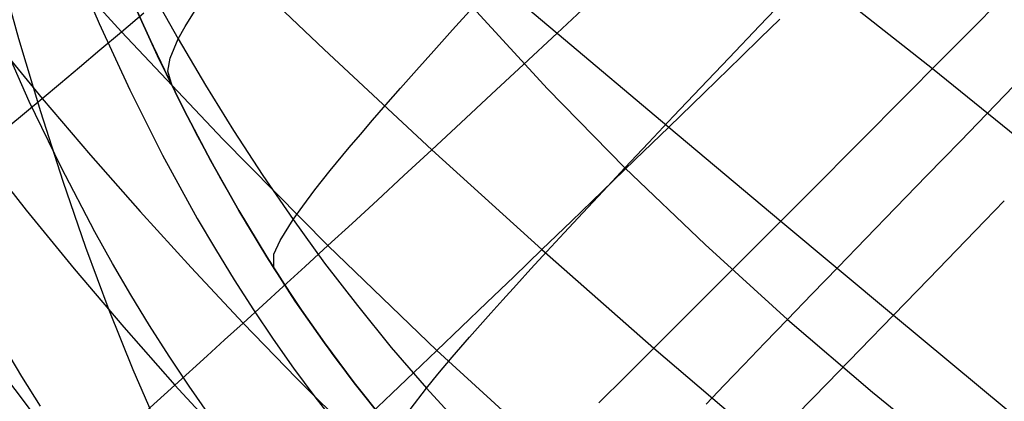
# Model space of a CAD drawing. Header units: millimetres. Extents: x -58 to 58, y -58 to 57.
# Tile 91 of 102: x 25.71 to 32.97, y 39.61 to 42.42. Entities that reach past the tile are written whole.
import ezdxf

# ---------------------------------------------------------------- set-up
doc = ezdxf.new("R2010")
doc.units = ezdxf.units.MM
doc.header["$MEASUREMENT"] = 0
doc.layers.add('Predefinito', color=5, linetype='Continuous')

msp = doc.modelspace()

# ---------------------------------------------------------------- linework, layer by layer
at = {"layer": 'Predefinito', "extrusion": (-3.705016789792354e-05, 5.915561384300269e-05, 0.9999999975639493)}
msp.add_lwpolyline([(33.51647403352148, 32.45005701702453), (33.20575127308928, 32.61515007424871), (32.90527373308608, 32.7825705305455), (32.61461596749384, 32.95230981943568), (32.33335253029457, 33.12435937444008), (32.06105797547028, 33.29871062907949), (31.79730685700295, 33.47535501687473), (31.54167372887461, 33.65428397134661), (31.29373314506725, 33.83548892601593), (31.05305965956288, 34.0189613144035), (30.81922782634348, 34.20469257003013), (30.59181219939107, 34.39267412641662), (30.37038733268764, 34.5828974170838), (30.1545277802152, 34.77535387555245), (29.94380809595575, 34.9700349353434), (29.53608654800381, 35.36603659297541), (29.28649263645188, 35.6212968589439), (29.04295207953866, 35.88136197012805), (28.80533442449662, 36.14751729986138), (28.57350921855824, 36.42104822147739), (28.34734600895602, 36.70324010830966), (28.12671434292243, 36.9953783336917), (27.91148376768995, 37.29874827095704), (27.70152383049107, 37.61463529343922), (27.49670407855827, 37.94432477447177), (27.29689405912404, 38.28910208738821), (27.10196331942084, 38.65025260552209), (26.91178140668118, 39.02906170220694), (26.72621786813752, 39.42681475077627), (26.54514225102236, 39.84479712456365), (26.36842410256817, 40.28429419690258), (26.19593297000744, 40.7465913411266), (26.02753840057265, 41.23297393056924), (25.86310994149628, 41.74472733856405), (25.70251714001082, 42.28313693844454), (25.54562954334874, 42.84948810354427), (25.24244815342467, 44.0711566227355), (24.95252214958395, 45.42001588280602), (24.67480790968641, 46.90634887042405), (24.40826181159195, 48.54043857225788), (23.90449955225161, 52.29302006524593)], dxfattribs=at)
at = {"layer": 'Predefinito'}
for points in [[(26.50699849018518, 42.63829452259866), (26.6650467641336, 42.28664157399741), (26.83086257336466, 41.93856705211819), (27.00497997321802, 41.59451524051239), (27.18789921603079, 41.25509813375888), (27.38011210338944, 40.92096965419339), (27.58211043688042, 40.59278372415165), (27.79434875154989, 40.27118546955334), (28.01713251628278, 39.95678483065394), (28.13256275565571, 39.80247147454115), (28.25072993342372, 39.65018295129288), (28.3716675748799, 39.49999440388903)], [(26.53207651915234, 42.58129149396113), (26.72467878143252, 42.15914772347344), (26.92049741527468, 41.75875367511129), (27.11971878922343, 41.37897235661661), (27.32252927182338, 41.01866677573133), (27.52911523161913, 40.67669994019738), (27.73966303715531, 40.35193485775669), (27.95435905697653, 40.04323453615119), (28.17338965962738, 39.74946198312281), (28.3969412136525, 39.46948020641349)], [(28.39694121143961, 39.46948020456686), (28.17338965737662, 39.74946198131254), (27.95435905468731, 40.04323453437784), (27.73966303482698, 40.3519348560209), (27.52911522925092, 40.67669993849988), (27.32252926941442, 41.01866677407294), (27.11971878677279, 41.37897235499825), (26.92049741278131, 41.75875367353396), (26.72467877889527, 42.15914772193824), (26.53207651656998, 42.58129149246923)], [(27.10875619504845, 39.50647008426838), (26.95666987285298, 39.72468094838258), (26.80914993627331, 39.94614967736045), (26.66607582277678, 40.17079025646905), (26.5273155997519, 40.39850855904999), (26.39273284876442, 40.62920725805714), (26.26218457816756, 40.86278433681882), (26.01261293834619, 41.33816087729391), (25.7778780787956, 41.82287762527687), (25.55808897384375, 42.31300179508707)], [(25.58949676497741, 40.02037995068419), (25.72207319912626, 39.79711551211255), (25.85838278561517, 39.57649714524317)]]:
    msp.add_lwpolyline(points, dxfattribs=at)
at = {"layer": 'Predefinito', "extrusion": (-0.4345702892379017, 0.9006379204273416, 0)}
msp.add_lwpolyline([(-41.38979889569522, 320), (-41.41199483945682, 319.9997536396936), (-41.43437913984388, 319.9990058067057), (-41.45693713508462, 319.9977436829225), (-41.47965333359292, 319.9959549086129), (-41.50251142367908, 319.9936276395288), (-41.5254942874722, 319.9907506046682), (-41.54858401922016, 319.9873131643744), (-41.57176194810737, 319.9833053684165), (-41.59500866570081, 319.9787180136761), (-41.61830405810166, 319.9735427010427), (-41.64162734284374, 319.9677718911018), (-41.66495711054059, 319.9613989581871), (-41.68827137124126, 319.9544182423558), (-41.71154760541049, 319.9468250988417), (-41.73476281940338, 319.9386159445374), (-41.75789360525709, 319.9297883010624), (-41.78091620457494, 319.920340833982), (-41.80380657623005, 319.9102733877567), (-41.82654046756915, 319.8995870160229), (-41.84909348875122, 319.8882840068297), (-41.87144118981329, 319.8763679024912), (-41.89355914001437, 319.8638435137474), (-41.91542300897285, 319.8507169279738), (-41.93700864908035, 319.8369955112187), (-41.95829217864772, 319.8226879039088), (-41.97925006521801, 319.807804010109), (-41.99985920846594, 319.7923549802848), (-42.02009702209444, 319.7763531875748), (-42.03994151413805, 319.7598121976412), (-42.0593713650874, 319.7427467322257), (-42.07836600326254, 319.7251726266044), (-42.09690567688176, 319.7071067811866), (-42.11497152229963, 319.6885671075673), (-42.13254562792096, 319.6695724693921), (-42.14961109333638, 319.6501426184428), (-42.16615208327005, 319.6302981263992), (-42.18215387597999, 319.6100603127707), (-42.19760290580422, 319.5894511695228), (-42.21248679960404, 319.5684932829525), (-42.22679440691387, 319.5472097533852), (-42.24051582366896, 319.5256241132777), (-42.25364240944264, 319.5037602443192), (-42.26616679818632, 319.4816422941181), (-42.27808290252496, 319.459294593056), (-42.28938591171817, 319.4367415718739), (-42.30007228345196, 319.4140076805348), (-42.31013972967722, 319.3911173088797), (-42.31958719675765, 319.3680947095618), (-42.32841484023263, 319.3449639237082), (-42.33662399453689, 319.3217487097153), (-42.34421713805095, 319.2984724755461), (-42.35119785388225, 319.2751582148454), (-42.35757078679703, 319.2518284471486), (-42.36334159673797, 319.2285051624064), (-42.36851690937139, 319.2052097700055), (-42.3731042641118, 319.1819630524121), (-42.37711206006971, 319.1587851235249), (-42.38054950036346, 319.1356953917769), (-42.38342653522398, 319.1127125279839), (-42.3857538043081, 319.0898544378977), (-42.38754257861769, 319.0671382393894), (-42.38880470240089, 319.0445802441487), (-42.38955253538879, 319.0221959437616), (-42.38979889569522, 319)], dxfattribs=at)
at = {"layer": 'Predefinito', "extrusion": (-0.441888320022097, 0.897070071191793, 0)}
msp.add_lwpolyline([(-41.60130649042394, 320), (-41.62350243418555, 319.9997536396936), (-41.6458867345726, 319.9990058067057), (-41.66844472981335, 319.9977436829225), (-41.69116092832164, 319.9959549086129), (-41.71401901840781, 319.9936276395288), (-41.73700188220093, 319.9907506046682), (-41.76009161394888, 319.9873131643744), (-41.78326954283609, 319.9833053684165), (-41.80651626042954, 319.9787180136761), (-41.82981165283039, 319.9735427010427), (-41.85313493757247, 319.9677718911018), (-41.87646470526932, 319.9613989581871), (-41.89977896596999, 319.9544182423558), (-41.92305520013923, 319.9468250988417), (-41.94627041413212, 319.9386159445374), (-41.96940119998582, 319.9297883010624), (-41.99242379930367, 319.920340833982), (-42.0153141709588, 319.9102733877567), (-42.03804806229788, 319.8995870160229), (-42.06060108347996, 319.8882840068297), (-42.08294878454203, 319.8763679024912), (-42.1050667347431, 319.8638435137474), (-42.1269306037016, 319.8507169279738), (-42.14851624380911, 319.8369955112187), (-42.16979977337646, 319.8226879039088), (-42.19075765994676, 319.807804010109), (-42.21136680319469, 319.7923549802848), (-42.23160461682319, 319.7763531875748), (-42.25144910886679, 319.7598121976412), (-42.27087895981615, 319.7427467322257), (-42.2898735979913, 319.7251726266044), (-42.30841327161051, 319.7071067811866), (-42.32647911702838, 319.6885671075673), (-42.34405322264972, 319.6695724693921), (-42.36111868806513, 319.6501426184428), (-42.37765967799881, 319.6302981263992), (-42.39366147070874, 319.6100603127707), (-42.40911050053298, 319.5894511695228), (-42.42399439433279, 319.5684932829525), (-42.43830200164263, 319.5472097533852), (-42.45202341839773, 319.5256241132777), (-42.46515000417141, 319.5037602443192), (-42.47767439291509, 319.4816422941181), (-42.48959049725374, 319.459294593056), (-42.50089350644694, 319.4367415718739), (-42.51157987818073, 319.4140076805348), (-42.52164732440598, 319.3911173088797), (-42.53109479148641, 319.3680947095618), (-42.5399224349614, 319.3449639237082), (-42.54813158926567, 319.3217487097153), (-42.55572473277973, 319.2984724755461), (-42.56270544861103, 319.2751582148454), (-42.5690783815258, 319.2518284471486), (-42.57484919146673, 319.2285051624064), (-42.58002450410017, 319.2052097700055), (-42.58461185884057, 319.1819630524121), (-42.58861965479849, 319.1587851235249), (-42.59205709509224, 319.1356953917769), (-42.59493412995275, 319.1127125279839), (-42.59726139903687, 319.0898544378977), (-42.59905017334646, 319.0671382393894), (-42.60031229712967, 319.0445802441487), (-42.60106013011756, 319.0221959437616), (-42.601306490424, 319)], dxfattribs=at)
at = {"layer": 'Predefinito', "extrusion": (-0.4493585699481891, 0.8933514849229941, 0)}
msp.add_lwpolyline([(-41.8140594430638, 320), (-41.83625538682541, 319.9997536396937), (-41.85863968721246, 319.9990058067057), (-41.88119768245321, 319.9977436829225), (-41.9039138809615, 319.9959549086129), (-41.92677197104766, 319.9936276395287), (-41.94975483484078, 319.9907506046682), (-41.97284456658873, 319.9873131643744), (-41.99602249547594, 319.9833053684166), (-42.01926921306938, 319.9787180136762), (-42.04256460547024, 319.9735427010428), (-42.06588789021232, 319.9677718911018), (-42.08921765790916, 319.961398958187), (-42.11253191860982, 319.9544182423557), (-42.13580815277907, 319.9468250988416), (-42.15902336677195, 319.9386159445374), (-42.18215415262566, 319.9297883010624), (-42.2051767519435, 319.920340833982), (-42.22806712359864, 319.9102733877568), (-42.25080101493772, 319.899587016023), (-42.27335403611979, 319.8882840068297), (-42.29570173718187, 319.8763679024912), (-42.31781968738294, 319.8638435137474), (-42.33968355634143, 319.8507169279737), (-42.36126919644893, 319.8369955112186), (-42.38255272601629, 319.8226879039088), (-42.40351061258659, 319.807804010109), (-42.42411975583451, 319.7923549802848), (-42.44435756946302, 319.7763531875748), (-42.46420206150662, 319.7598121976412), (-42.48363191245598, 319.7427467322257), (-42.50262655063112, 319.7251726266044), (-42.52116622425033, 319.7071067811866), (-42.53923206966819, 319.6885671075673), (-42.55680617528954, 319.6695724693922), (-42.57387164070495, 319.6501426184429), (-42.59041263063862, 319.6302981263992), (-42.60641442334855, 319.6100603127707), (-42.62186345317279, 319.5894511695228), (-42.6367473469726, 319.5684932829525), (-42.65105495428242, 319.5472097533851), (-42.66477637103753, 319.5256241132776), (-42.67790295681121, 319.5037602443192), (-42.69042734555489, 319.4816422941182), (-42.70234344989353, 319.459294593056), (-42.71364645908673, 319.4367415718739), (-42.72433283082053, 319.4140076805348), (-42.73440027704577, 319.3911173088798), (-42.74384774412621, 319.3680947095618), (-42.75267538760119, 319.3449639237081), (-42.76088454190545, 319.3217487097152), (-42.76847768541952, 319.298472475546), (-42.77545840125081, 319.2751582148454), (-42.78183133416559, 319.2518284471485), (-42.78760214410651, 319.2285051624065), (-42.79277745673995, 319.2052097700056), (-42.79736481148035, 319.1819630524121), (-42.80137260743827, 319.1587851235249), (-42.80481004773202, 319.1356953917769), (-42.80768708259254, 319.1127125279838), (-42.81001435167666, 319.0898544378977), (-42.81180312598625, 319.0671382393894), (-42.81306524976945, 319.0445802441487), (-42.81381308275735, 319.0221959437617), (-42.81405944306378, 319)], dxfattribs=at)
at = {"layer": 'Predefinito', "extrusion": (-0.4647350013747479, 0.8854498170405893, 0)}
msp.add_lwpolyline([(-42.24190377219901, 320), (-42.26409971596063, 319.9997536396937), (-42.28648401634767, 319.9990058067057), (-42.30904201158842, 319.9977436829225), (-42.33175821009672, 319.9959549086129), (-42.35461630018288, 319.9936276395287), (-42.37759916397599, 319.9907506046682), (-42.40068889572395, 319.9873131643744), (-42.42386682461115, 319.9833053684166), (-42.44711354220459, 319.9787180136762), (-42.47040893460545, 319.9735427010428), (-42.49373221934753, 319.9677718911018), (-42.51706198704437, 319.961398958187), (-42.54037624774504, 319.9544182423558), (-42.56365248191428, 319.9468250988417), (-42.58686769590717, 319.9386159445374), (-42.60999848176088, 319.9297883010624), (-42.63302108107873, 319.920340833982), (-42.65591145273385, 319.9102733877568), (-42.67864534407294, 319.899587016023), (-42.70119836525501, 319.8882840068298), (-42.72354606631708, 319.8763679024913), (-42.74566401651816, 319.8638435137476), (-42.76752788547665, 319.8507169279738), (-42.78911352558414, 319.8369955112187), (-42.8103970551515, 319.8226879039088), (-42.83135494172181, 319.8078040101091), (-42.85196408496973, 319.7923549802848), (-42.87220189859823, 319.7763531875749), (-42.89204639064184, 319.7598121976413), (-42.9114762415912, 319.7427467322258), (-42.93047087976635, 319.7251726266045), (-42.94901055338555, 319.7071067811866), (-42.96707639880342, 319.6885671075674), (-42.98465050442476, 319.6695724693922), (-43.00171596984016, 319.6501426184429), (-43.01825695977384, 319.6302981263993), (-43.03425875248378, 319.6100603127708), (-43.04970778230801, 319.5894511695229), (-43.06459167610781, 319.5684932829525), (-43.07889928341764, 319.5472097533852), (-43.09262070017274, 319.5256241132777), (-43.10574728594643, 319.5037602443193), (-43.11827167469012, 319.4816422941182), (-43.13018777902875, 319.4592945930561), (-43.14149078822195, 319.4367415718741), (-43.15217715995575, 319.414007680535), (-43.162244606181, 319.3911173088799), (-43.17169207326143, 319.3680947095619), (-43.18051971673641, 319.3449639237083), (-43.18872887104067, 319.3217487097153), (-43.19632201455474, 319.2984724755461), (-43.20330273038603, 319.2751582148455), (-43.2096756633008, 319.2518284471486), (-43.21544647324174, 319.2285051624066), (-43.22062178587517, 319.2052097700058), (-43.22520914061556, 319.1819630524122), (-43.22921693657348, 319.158785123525), (-43.23265437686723, 319.135695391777), (-43.23553141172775, 319.1127125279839), (-43.23785868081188, 319.0898544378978), (-43.23964745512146, 319.0671382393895), (-43.24090957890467, 319.0445802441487), (-43.24165741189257, 319.0221959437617), (-43.241903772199, 319.0000000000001)], dxfattribs=at)
at = {"layer": 'Predefinito', "extrusion": (-0.4971520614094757, 0.8676634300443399, 0)}
msp.add_lwpolyline([(-43.09888545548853, 320), (-43.12108139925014, 319.9997536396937), (-43.14346569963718, 319.9990058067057), (-43.16602369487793, 319.9977436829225), (-43.18873989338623, 319.9959549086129), (-43.21159798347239, 319.9936276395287), (-43.2345808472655, 319.9907506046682), (-43.25767057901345, 319.9873131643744), (-43.28084850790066, 319.9833053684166), (-43.3040952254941, 319.9787180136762), (-43.32739061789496, 319.9735427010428), (-43.35071390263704, 319.9677718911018), (-43.37404367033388, 319.961398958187), (-43.39735793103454, 319.9544182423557), (-43.42063416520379, 319.9468250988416), (-43.44384937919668, 319.9386159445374), (-43.46698016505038, 319.9297883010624), (-43.49000276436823, 319.920340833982), (-43.51289313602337, 319.9102733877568), (-43.53562702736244, 319.899587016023), (-43.55818004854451, 319.8882840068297), (-43.5805277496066, 319.8763679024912), (-43.60264569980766, 319.8638435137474), (-43.62450956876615, 319.8507169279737), (-43.64609520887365, 319.8369955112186), (-43.667378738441, 319.8226879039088), (-43.68833662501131, 319.807804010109), (-43.70894576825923, 319.7923549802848), (-43.72918358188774, 319.7763531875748), (-43.74902807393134, 319.7598121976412), (-43.7684579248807, 319.7427467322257), (-43.78745256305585, 319.7251726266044), (-43.80599223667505, 319.7071067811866), (-43.82405808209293, 319.6885671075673), (-43.84163218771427, 319.6695724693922), (-43.85869765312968, 319.6501426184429), (-43.87523864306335, 319.6302981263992), (-43.89124043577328, 319.6100603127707), (-43.90668946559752, 319.5894511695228), (-43.92157335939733, 319.5684932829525), (-43.93588096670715, 319.5472097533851), (-43.94960238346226, 319.5256241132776), (-43.96272896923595, 319.5037602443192), (-43.97525335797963, 319.4816422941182), (-43.98716946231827, 319.459294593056), (-43.99847247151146, 319.4367415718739), (-44.00915884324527, 319.4140076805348), (-44.01922628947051, 319.3911173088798), (-44.02867375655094, 319.3680947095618), (-44.03750140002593, 319.3449639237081), (-44.04571055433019, 319.3217487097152), (-44.05330369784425, 319.298472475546), (-44.06028441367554, 319.2751582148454), (-44.06665734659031, 319.2518284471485), (-44.07242815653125, 319.2285051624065), (-44.07760346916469, 319.2052097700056), (-44.08219082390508, 319.1819630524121), (-44.086198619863, 319.1587851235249), (-44.08963606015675, 319.1356953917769), (-44.09251309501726, 319.1127125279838), (-44.0948403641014, 319.0898544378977), (-44.09662913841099, 319.0671382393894), (-44.09789126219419, 319.0445802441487), (-44.09863909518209, 319.0221959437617), (-44.09888545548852, 319)], dxfattribs=at)
at = {"layer": 'Predefinito', "extrusion": (-0.5315380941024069, 0.8470343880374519, 0)}
msp.add_lwpolyline([(-43.93931440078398, 320), (-43.96151034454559, 319.9997536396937), (-43.98389464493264, 319.9990058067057), (-44.00645264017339, 319.9977436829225), (-44.02916883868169, 319.9959549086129), (-44.05202692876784, 319.9936276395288), (-44.07500979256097, 319.9907506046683), (-44.09809952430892, 319.9873131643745), (-44.12127745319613, 319.9833053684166), (-44.14452417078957, 319.9787180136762), (-44.16781956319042, 319.9735427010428), (-44.1911428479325, 319.9677718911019), (-44.21447261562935, 319.9613989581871), (-44.23778687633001, 319.9544182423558), (-44.26106311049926, 319.9468250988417), (-44.28427832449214, 319.9386159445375), (-44.30740911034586, 319.9297883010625), (-44.3304317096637, 319.9203408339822), (-44.35332208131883, 319.9102733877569), (-44.37605597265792, 319.8995870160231), (-44.39860899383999, 319.8882840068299), (-44.42095669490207, 319.8763679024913), (-44.44307464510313, 319.8638435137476), (-44.46493851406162, 319.8507169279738), (-44.48652415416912, 319.8369955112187), (-44.50780768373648, 319.8226879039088), (-44.52876557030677, 319.8078040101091), (-44.54937471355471, 319.7923549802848), (-44.56961252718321, 319.7763531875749), (-44.58945701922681, 319.7598121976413), (-44.60888687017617, 319.7427467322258), (-44.62788150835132, 319.7251726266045), (-44.64642118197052, 319.7071067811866), (-44.6644870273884, 319.6885671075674), (-44.68206113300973, 319.6695724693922), (-44.69912659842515, 319.6501426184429), (-44.71566758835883, 319.6302981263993), (-44.73166938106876, 319.6100603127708), (-44.74711841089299, 319.5894511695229), (-44.76200230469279, 319.5684932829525), (-44.77630991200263, 319.5472097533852), (-44.79003132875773, 319.5256241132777), (-44.80315791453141, 319.5037602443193), (-44.8156823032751, 319.4816422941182), (-44.82759840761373, 319.4592945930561), (-44.83890141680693, 319.4367415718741), (-44.84958778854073, 319.414007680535), (-44.85965523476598, 319.3911173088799), (-44.8691027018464, 319.3680947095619), (-44.87793034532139, 319.3449639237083), (-44.88613949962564, 319.3217487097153), (-44.89373264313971, 319.2984724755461), (-44.90071335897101, 319.2751582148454), (-44.90708629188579, 319.2518284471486), (-44.91285710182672, 319.2285051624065), (-44.91803241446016, 319.2052097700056), (-44.92261976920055, 319.1819630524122), (-44.92662756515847, 319.158785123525), (-44.93006500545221, 319.135695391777), (-44.93294204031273, 319.1127125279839), (-44.93526930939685, 319.0898544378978), (-44.93705808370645, 319.0671382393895), (-44.93832020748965, 319.0445802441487), (-44.93906804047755, 319.0221959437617), (-44.93931440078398, 319)], dxfattribs=at)
at = {"layer": 'Predefinito', "extrusion": (-0.5674231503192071, 0.8234263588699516, 0)}
msp.add_lwpolyline([(-44.7373576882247, 320), (-44.75955363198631, 319.9997536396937), (-44.78193793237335, 319.9990058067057), (-44.80449592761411, 319.9977436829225), (-44.8272121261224, 319.9959549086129), (-44.85007021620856, 319.9936276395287), (-44.87305308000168, 319.9907506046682), (-44.89614281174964, 319.9873131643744), (-44.91932074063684, 319.9833053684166), (-44.94256745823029, 319.9787180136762), (-44.96586285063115, 319.9735427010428), (-44.98918613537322, 319.9677718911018), (-45.01251590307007, 319.961398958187), (-45.03583016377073, 319.9544182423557), (-45.05910639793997, 319.9468250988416), (-45.08232161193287, 319.9386159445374), (-45.10545239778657, 319.9297883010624), (-45.12847499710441, 319.920340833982), (-45.15136536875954, 319.9102733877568), (-45.17409926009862, 319.899587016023), (-45.19665228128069, 319.8882840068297), (-45.21899998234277, 319.8763679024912), (-45.24111793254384, 319.8638435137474), (-45.26298180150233, 319.8507169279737), (-45.28456744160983, 319.8369955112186), (-45.30585097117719, 319.8226879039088), (-45.32680885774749, 319.807804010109), (-45.34741800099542, 319.7923549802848), (-45.36765581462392, 319.7763531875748), (-45.38750030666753, 319.7598121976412), (-45.40693015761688, 319.7427467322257), (-45.42592479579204, 319.7251726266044), (-45.44446446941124, 319.7071067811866), (-45.46253031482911, 319.6885671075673), (-45.48010442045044, 319.6695724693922), (-45.49716988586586, 319.6501426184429), (-45.51371087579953, 319.6302981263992), (-45.52971266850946, 319.6100603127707), (-45.54516169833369, 319.5894511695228), (-45.56004559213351, 319.5684932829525), (-45.57435319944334, 319.5472097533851), (-45.58807461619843, 319.5256241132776), (-45.60120120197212, 319.5037602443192), (-45.6137255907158, 319.4816422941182), (-45.62564169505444, 319.459294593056), (-45.63694470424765, 319.4367415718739), (-45.64763107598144, 319.4140076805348), (-45.65769852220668, 319.3911173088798), (-45.66714598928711, 319.3680947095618), (-45.67597363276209, 319.3449639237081), (-45.68418278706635, 319.3217487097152), (-45.69177593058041, 319.298472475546), (-45.6987566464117, 319.2751582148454), (-45.70512957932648, 319.2518284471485), (-45.71090038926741, 319.2285051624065), (-45.71607570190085, 319.2052097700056), (-45.72066305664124, 319.1819630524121), (-45.72467085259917, 319.1587851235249), (-45.72810829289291, 319.1356953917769), (-45.73098532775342, 319.1127125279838), (-45.73331259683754, 319.0898544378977), (-45.73510137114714, 319.0671382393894), (-45.73636349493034, 319.0445802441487), (-45.73711132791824, 319.0221959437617), (-45.73735768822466, 319)], dxfattribs=at)
at = {"layer": 'Predefinito', "extrusion": (-0.6041303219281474, 0.796885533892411, 0)}
msp.add_lwpolyline([(-45.46441510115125, 320), (-45.48661104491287, 319.9997536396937), (-45.50899534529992, 319.9990058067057), (-45.53155334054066, 319.9977436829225), (-45.55426953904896, 319.9959549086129), (-45.57712762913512, 319.9936276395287), (-45.60011049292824, 319.9907506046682), (-45.62320022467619, 319.9873131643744), (-45.6463781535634, 319.9833053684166), (-45.66962487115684, 319.9787180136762), (-45.6929202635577, 319.9735427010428), (-45.71624354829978, 319.9677718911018), (-45.73957331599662, 319.961398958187), (-45.76288757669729, 319.9544182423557), (-45.78616381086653, 319.9468250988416), (-45.80937902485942, 319.9386159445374), (-45.83250981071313, 319.9297883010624), (-45.85553241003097, 319.920340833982), (-45.8784227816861, 319.9102733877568), (-45.90115667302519, 319.899587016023), (-45.92370969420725, 319.8882840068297), (-45.94605739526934, 319.8763679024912), (-45.96817534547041, 319.8638435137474), (-45.9900392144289, 319.8507169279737), (-46.01162485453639, 319.8369955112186), (-46.03290838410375, 319.8226879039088), (-46.05386627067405, 319.807804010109), (-46.07447541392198, 319.7923549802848), (-46.09471322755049, 319.7763531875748), (-46.1145577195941, 319.7598121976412), (-46.13398757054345, 319.7427467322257), (-46.1529822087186, 319.7251726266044), (-46.17152188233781, 319.7071067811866), (-46.18958772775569, 319.6885671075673), (-46.20716183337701, 319.6695724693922), (-46.22422729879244, 319.6501426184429), (-46.24076828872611, 319.6302981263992), (-46.25677008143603, 319.6100603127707), (-46.27221911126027, 319.5894511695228), (-46.28710300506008, 319.5684932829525), (-46.30141061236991, 319.5472097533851), (-46.31513202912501, 319.5256241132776), (-46.32825861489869, 319.5037602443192), (-46.34078300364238, 319.4816422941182), (-46.35269910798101, 319.459294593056), (-46.36400211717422, 319.4367415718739), (-46.37468848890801, 319.4140076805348), (-46.38475593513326, 319.3911173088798), (-46.39420340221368, 319.3680947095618), (-46.40303104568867, 319.3449639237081), (-46.41124019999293, 319.3217487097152), (-46.41883334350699, 319.298472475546), (-46.42581405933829, 319.2751582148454), (-46.43218699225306, 319.2518284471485), (-46.43795780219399, 319.2285051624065), (-46.44313311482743, 319.2052097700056), (-46.44772046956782, 319.1819630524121), (-46.45172826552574, 319.1587851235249), (-46.45516570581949, 319.1356953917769), (-46.45804274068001, 319.1127125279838), (-46.46037000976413, 319.0898544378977), (-46.46215878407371, 319.0671382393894), (-46.46342090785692, 319.0445802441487), (-46.46416874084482, 319.0221959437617), (-46.46441510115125, 319)], dxfattribs=at)
at = {"layer": 'Predefinito'}
for points in [[(25.73638903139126, 43.12859153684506, 35.7581620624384), (26.4575156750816, 42.3350528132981, 35.6230410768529), (27.20484777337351, 41.54510883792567, 35.50976307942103), (27.9804055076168, 40.7613214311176, 35.4188758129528), (28.7836107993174, 39.9884702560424, 35.3509373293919), (29.6084241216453, 39.2343647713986, 35.3062547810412), (30.4489348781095, 38.501614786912, 35.2837011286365), (31.301992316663, 37.7891947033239, 35.2822098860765), (32.1601437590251, 37.1018373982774, 35.301124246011), (33.0292267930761, 36.4359056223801, 35.3405564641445), (33.91302754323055, 35.7891923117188, 35.40078757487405), (34.806698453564, 35.1638586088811, 35.4815332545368), (35.70568310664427, 34.56117314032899, 35.58218276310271), (36.6095626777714, 33.9792798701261, 35.7023830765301), (37.51880471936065, 33.41624948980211, 35.84289275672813)], [(28.85413377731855, 43.01363488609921, 31.5488794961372), (29.6693211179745, 42.3252255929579, 31.4597826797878), (30.4922817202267, 41.6328836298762, 31.3932204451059), (31.3189808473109, 40.9409427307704, 31.3487562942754), (32.1491799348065, 40.2485602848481, 31.3251936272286), (32.9791908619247, 39.5574993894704, 31.3216735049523), (33.7955966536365, 38.8788600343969, 31.3378161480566), (34.604529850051, 38.2083669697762, 31.3738408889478), (35.41616507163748, 37.53821818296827, 31.43026630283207), (36.2271555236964, 36.8706055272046, 31.5074597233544), (37.03306439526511, 36.20836511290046, 31.60553076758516)], [(27.1759880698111, 42.9453950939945, 33.6000228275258), (27.95138199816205, 42.20546187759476, 33.4848464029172), (28.7456384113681, 41.4662033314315, 33.3928286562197), (29.5579001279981, 40.7311171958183, 33.3240269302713), (30.3831957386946, 40.0061102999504, 33.27840266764), (31.2185215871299, 39.2920083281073, 33.2548018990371), (32.0605122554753, 38.5892006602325, 33.2522734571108), (32.8989231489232, 37.9054907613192, 33.2703207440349), (33.7395864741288, 37.2370597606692, 33.3091049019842), (34.58949860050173, 36.57893173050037, 33.3690047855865), (35.4447399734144, 35.9332219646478, 33.4500345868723), (36.30085109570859, 35.30202336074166, 33.55189154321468), (37.1581296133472, 34.6837922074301, 33.6745800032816)], [(26.08108822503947, 42.89197430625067, 319.7071067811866), (26.29376598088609, 42.39611509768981, 319.7071067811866), (26.52036585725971, 41.90727938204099, 319.7071067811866), (26.76164533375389, 41.42773092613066, 319.7071067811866), (26.88764357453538, 41.19281522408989, 319.7071067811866), (27.01738847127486, 40.96129507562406, 319.7071067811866), (27.15102238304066, 40.73326009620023, 319.7071067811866), (27.28868970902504, 40.50878541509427, 319.7071067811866), (27.43053550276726, 40.28793754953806, 319.7071067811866), (27.57670502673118, 40.07076314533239, 319.7071067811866), (27.72734303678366, 39.85729761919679, 319.7071067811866), (27.88259135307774, 39.6475517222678, 319.7071067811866), (28.04258925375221, 39.44152283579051, 319.7071067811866)], [(25.18684648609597, 42.6847144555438, 37.81572726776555), (25.8746001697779, 41.8449994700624, 37.6867149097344), (26.23093297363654, 41.42765565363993, 37.62973468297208), (26.59639929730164, 41.01214051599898, 37.57792373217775), (26.97108484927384, 40.59921544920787, 37.5314059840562), (27.3550753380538, 40.1896418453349, 37.4903053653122), (27.74825804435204, 39.78422633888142, 37.45474535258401), (28.15045781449, 39.3836460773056, 37.4248435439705), (28.56013655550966, 38.98981563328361, 37.40069102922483), (28.9753525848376, 38.604139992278, 37.3821576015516), (29.39562471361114, 38.22627857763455, 37.36902952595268), (29.8208395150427, 37.8555991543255, 37.3611435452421), (30.6838691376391, 37.1355578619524, 37.3606158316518), (31.559432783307, 36.4458614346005, 37.3797292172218), (32.4536559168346, 35.7828109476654, 37.418547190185), (33.36711272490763, 35.14692103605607, 37.47729593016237), (34.2937405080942, 34.5404883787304, 37.5554409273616), (35.22885352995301, 33.96389409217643, 37.65213889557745), (36.1713349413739, 33.4148691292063, 37.7667737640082), (37.12106240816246, 32.89103894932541, 37.899742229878)], [(31.6079254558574, 42.7195834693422, 29.6159827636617), (32.4376373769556, 42.0645550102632, 29.5762020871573), (33.263390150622, 41.3968472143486, 29.5546274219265), (34.0810789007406, 40.7195536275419, 29.5504395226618), (34.8737342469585, 40.0473339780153, 29.5633136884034), (35.6481112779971, 39.3751503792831, 29.5935395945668), (36.41746480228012, 38.69232806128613, 29.64179897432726), (37.178576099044, 38.0012971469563, 29.7088656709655)], [(26.68458736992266, 42.62584836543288, 49.22169479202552), (26.8774565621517, 42.28258216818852, 49.20651733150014), (27.07740363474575, 41.94313269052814, 49.19232099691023), (27.28483184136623, 41.60791647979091, 49.17910456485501), (27.50016104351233, 41.27736845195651, 49.16685885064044), (27.72381110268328, 40.95192352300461, 49.15557466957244), (27.9561520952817, 40.63202936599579, 49.1452451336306), (28.19735495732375, 40.3181846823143, 49.13587254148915), (28.44754083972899, 40.01090093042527, 49.12746148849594), (28.706830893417, 39.71068956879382, 49.12001656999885), (28.97519808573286, 39.41797671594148, 49.11354159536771), (29.25202264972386, 39.13284713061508, 49.10803723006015), (29.53653663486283, 38.85530023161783, 49.10350335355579), (29.82797209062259, 38.58533543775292, 49.09993984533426), (30.12571669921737, 38.32285530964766, 49.09734662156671), (30.42978067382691, 38.06737497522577, 49.09572374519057), (30.74032986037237, 37.81831270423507, 49.09507131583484), (31.05753010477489, 37.57508676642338, 49.0953894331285), (31.40059880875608, 37.32358764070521, 49.09678342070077), (31.75068656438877, 37.07882325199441, 49.0992632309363), (32.10717381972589, 36.84164035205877, 49.10282703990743), (32.46944102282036, 36.61288569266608, 49.10747302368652), (32.83693684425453, 36.39321304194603, 49.11320010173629), (33.20938284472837, 36.1825042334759, 49.1200101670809)], [(26.64202459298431, 39.54220438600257, 40.61798827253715), (26.8524664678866, 39.7328529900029, 39.5742522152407), (27.08952716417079, 39.94803656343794, 38.53129646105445), (27.21862461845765, 40.06541922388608, 38.01048090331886), (27.3550753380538, 40.1896418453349, 37.4903053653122), (27.4991902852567, 40.32103466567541, 36.97064228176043), (27.65128822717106, 40.45994188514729, 36.45172392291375), (27.81161226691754, 40.60661898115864, 35.93423889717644), (27.9804055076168, 40.7613214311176, 35.4188758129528), (28.1579187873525, 40.92431381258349, 34.90632490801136), (28.34443478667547, 41.09590765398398, 34.39730871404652), (28.54024437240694, 41.27642885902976, 33.89256428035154), (28.7456384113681, 41.4662033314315, 33.3928286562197), (28.96091777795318, 41.66557085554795, 32.89884620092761), (29.18640705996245, 41.87492551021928, 32.41144048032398), (29.42243269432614, 42.09467464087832, 31.93146735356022), (29.6693211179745, 42.3252255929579, 31.4597826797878), (29.9274080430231, 42.56700375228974, 30.99726428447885)], [(29.97696037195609, 39.60129598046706, 34.28330553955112), (30.17521445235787, 39.79879944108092, 33.77821032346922), (30.3831957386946, 40.0061102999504, 33.27840266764), (30.6012177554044, 40.22357902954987, 32.7846669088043), (30.82962417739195, 40.45160284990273, 32.29787533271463), (31.06876265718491, 40.69058850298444, 31.81893583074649), (31.3189808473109, 40.9409427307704, 31.3487562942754), (31.58063769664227, 41.20308862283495, 30.88826943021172), (31.85407989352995, 41.47745870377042, 30.43857539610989), (31.99532339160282, 41.61935934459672, 30.21813789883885), (32.13963669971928, 41.76447386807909, 30.00083325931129), (32.28706097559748, 41.91285488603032, 29.78680636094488), (32.4376373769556, 42.0645550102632, 29.5762020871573), (32.59140297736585, 42.21962430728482, 29.36918039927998), (32.74838561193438, 42.37810528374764, 29.1659223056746), (32.90861258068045, 42.54003921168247, 28.96660426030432)], [(24.230975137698, 40.4294397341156, 60.0014339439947), (24.2723436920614, 40.52972526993, 52.0430744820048), (24.3380721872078, 40.5807201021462, 50.0273753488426), (24.4369371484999, 40.6583170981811, 48.0018573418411), (24.5789880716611, 40.77276883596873, 45.95948080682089), (24.67068600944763, 40.84750810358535, 44.93248183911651), (24.7786244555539, 40.9359327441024, 43.902227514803), (24.90468209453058, 41.03957744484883, 42.86918951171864), (25.05080111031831, 41.16009845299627, 41.8340055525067), (25.21892089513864, 41.29918543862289, 40.79738853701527), (25.4109808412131, 41.4585280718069, 39.7600513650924), (25.62891371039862, 41.63986123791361, 38.72281087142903), (25.8746001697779, 41.8449994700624, 37.6867149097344), (26.00848414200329, 41.95712639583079, 37.16923010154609), (26.1501085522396, 42.07602047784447, 36.65236787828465), (26.29970764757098, 42.20191739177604, 36.13676071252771), (26.4575156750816, 42.3350528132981, 35.6230410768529), (26.62377422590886, 42.47567090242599, 35.11184260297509)], [(26.83086257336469, 41.9385670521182, 60), (26.80096222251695, 42.04520050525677, 54.59724989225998), (26.81793747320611, 42.14099685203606, 51.89884123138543), (26.8774565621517, 42.28258216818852, 49.20651733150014), (26.92843500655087, 42.37498241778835, 47.86374204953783), (26.99772142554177, 42.48579740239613, 46.52449669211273)], [(27.58211043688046, 40.59278372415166, 60), (27.58095731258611, 40.69642578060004, 54.57157343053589), (27.62799077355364, 40.79909685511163, 51.8603579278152), (27.72381110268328, 40.9519235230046, 49.15557466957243), (27.79439766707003, 41.0513559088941, 47.80678483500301), (27.88429118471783, 41.17030391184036, 46.46175334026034), (27.99740560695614, 41.31269633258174, 45.12179914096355), (28.13765488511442, 41.48246197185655, 43.78824119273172), (28.21917820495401, 41.57883749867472, 43.12427298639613), (28.30895297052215, 41.68352963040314, 42.46239845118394), (28.407468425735, 41.79702946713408, 41.80278245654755), (28.51521381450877, 41.91982810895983, 41.14558987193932), (28.63267838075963, 42.05241665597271, 40.49098556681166), (28.76035136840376, 42.19528620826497, 39.83913441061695), (28.89872202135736, 42.34892786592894, 39.19020127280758), (29.04827958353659, 42.51383272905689, 38.54435102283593)], [(28.49540920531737, 39.35198097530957, 60), (28.51739144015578, 39.44676456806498, 54.55356915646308), (28.58568312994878, 39.55199915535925, 51.83344692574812), (28.706830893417, 39.71068956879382, 49.12001656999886), (28.79111018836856, 39.81402142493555, 47.76705275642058), (28.89542216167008, 39.93760581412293, 46.41800491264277), (29.02383753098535, 40.08553869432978, 45.07424796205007), (29.18042701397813, 40.26191602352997, 43.73715682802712), (29.27055914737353, 40.36205134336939, 43.07154060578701), (29.36926132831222, 40.47083375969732, 42.40810643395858), (29.47704239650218, 40.58877526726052, 41.74702617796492), (29.59441119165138, 40.71638786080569, 41.0884717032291), (29.7218765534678, 40.85418353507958, 40.43261487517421), (29.8599473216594, 41.00267428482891, 39.77962755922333), (30.00913233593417, 41.1623721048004, 39.12968162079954), (30.16994043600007, 41.3337889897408, 38.48294892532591), (30.34284319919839, 41.51739962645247, 37.83991567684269), (30.5281631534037, 41.71352946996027, 37.20232543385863), (30.7261855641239, 41.92246666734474, 36.57223609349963), (30.93719569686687, 42.14449936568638, 35.95170555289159), (31.1614788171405, 42.37991571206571, 35.34279170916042), (31.27868689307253, 42.50273279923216, 35.04333414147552)], [(29.04827958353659, 42.51383272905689, 38.54435102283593), (29.59920297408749, 41.91644132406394, 38.51031645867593), (30.16994043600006, 41.3337889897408, 38.48294892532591), (30.75999982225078, 40.76772421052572, 38.4622852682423), (31.36863023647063, 40.21710867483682, 38.44832315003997), (31.99414890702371, 39.68099064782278, 38.44105358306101), (32.63140431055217, 39.1621514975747, 38.44048016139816), (33.31410640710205, 38.63468585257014, 38.44717215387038), (34.00825775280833, 38.12796049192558, 38.46135742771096), (34.71757055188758, 37.63974781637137, 38.48303094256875), (35.44043788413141, 37.17004489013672, 38.51223773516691), (36.17429533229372, 36.719070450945, 38.54898933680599), (36.91806761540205, 36.28570526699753, 38.59311318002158)], [(28.29642741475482, 39.52291609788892, 36.90448095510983), (28.45044504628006, 39.66996845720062, 36.38490368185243), (28.61275730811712, 39.82506567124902, 35.86681978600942), (28.7836107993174, 39.9884702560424, 35.3509373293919), (28.96326007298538, 40.16045403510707, 34.83796617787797), (29.15199333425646, 40.34133513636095, 34.32865077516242), (29.35010766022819, 40.53144553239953, 33.82375104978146), (29.5579001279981, 40.7311171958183, 33.3240269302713), (29.77567836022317, 40.9406959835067, 32.8302462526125), (30.00377664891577, 41.16057821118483, 32.34326092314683), (30.24253207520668, 41.39117153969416, 31.86395697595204), (30.4922817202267, 41.6328836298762, 31.3932204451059), (30.75337288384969, 41.8861393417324, 30.93196091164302), (31.02613601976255, 42.15138315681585, 30.4812493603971), (31.16699201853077, 42.28863719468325, 30.26020162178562), (31.31088293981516, 42.42905216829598, 30.04221393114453)], [(30.76905632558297, 39.59290189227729, 41.05625736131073), (30.90217319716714, 39.73203208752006, 40.39969545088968), (31.04612821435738, 39.88209404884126, 39.74606857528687), (31.20144076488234, 40.04361162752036, 39.09555253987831), (31.36863023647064, 40.21710867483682, 38.44832315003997), (31.54817821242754, 40.40307092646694, 37.80487772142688), (31.74041505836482, 40.60183165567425, 37.1669996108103), (31.94563333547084, 40.81368602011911, 36.53679368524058), (32.164125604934, 41.03892917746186, 35.91636481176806), (32.39618442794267, 41.27785628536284, 35.30781785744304), (32.51739272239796, 41.40254355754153, 35.00865787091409), (32.64210236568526, 41.5307625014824, 34.7132576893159), (32.77034992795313, 41.662550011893, 34.42188042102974), (32.90217197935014, 41.79794298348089, 34.13478917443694), (33.03760509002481, 41.93697831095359, 33.85224705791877)], [(25.4109808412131, 41.4585280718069, 39.7600513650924), (25.75460063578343, 41.02254832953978, 39.70630068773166), (26.10928462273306, 40.58896848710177, 39.65730359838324), (26.47518812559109, 40.15874966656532, 39.61323060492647), (26.8524664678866, 39.7328529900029, 39.5742522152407), (27.24106970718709, 39.31226090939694, 39.54053453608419), (27.6409016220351, 38.897760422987, 39.5122284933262), (28.05011789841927, 38.49175253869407, 39.48946564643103), (28.466191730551, 38.0961113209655, 39.4721268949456), (28.88832767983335, 37.71055352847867, 39.45998670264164), (29.3163194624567, 37.3343230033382, 39.4528706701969), (29.74989284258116, 36.96689371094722, 39.45064441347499), (30.1882183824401, 36.608481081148, 39.4531685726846), (30.63086396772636, 36.25902761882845, 39.4602870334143), (31.0790152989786, 35.9176797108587, 39.4719770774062), (31.53380828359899, 35.58389769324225, 39.48828971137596), (31.9953871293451, 35.2579323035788, 39.5093065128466), (32.46281075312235, 34.94058081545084, 39.53503775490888), (32.93469716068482, 34.63244186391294, 39.5653696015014), (33.41043725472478, 34.33348926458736, 39.60020282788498), (33.8894219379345, 34.0436968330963, 39.6394382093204), (34.85473059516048, 33.49112527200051, 39.73050498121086), (35.8288369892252, 32.9719547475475, 39.8377735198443), (36.81101062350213, 32.48329861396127, 39.96135872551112)], [(31.43523904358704, 39.51461558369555, 32.76094567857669), (31.66234986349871, 39.74797282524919, 32.27411148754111), (31.90021113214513, 39.99248580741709, 31.79522043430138), (32.1491799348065, 40.2485602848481, 31.3251936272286), (32.40962577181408, 40.51661763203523, 30.86497790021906), (32.68191142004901, 40.79707997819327, 30.41569215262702), (32.82260261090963, 40.94209017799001, 30.19551652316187), (32.96638387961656, 41.09035421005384, 29.97851559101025)], [(25.43527925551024, 40.00897697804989, 43.81537828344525), (25.78555868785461, 39.5511386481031, 43.77792734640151), (26.1509432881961, 39.0988753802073, 43.7447547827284), (26.53155702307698, 38.65354031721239, 43.71607659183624), (26.9274807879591, 38.2161942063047, 43.6920872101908), (27.33622407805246, 37.79033802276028, 43.67297401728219), (27.7540377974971, 37.3788519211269, 43.6586367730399), (28.17949655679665, 36.98152280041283, 43.64883718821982), (28.6122066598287, 36.5973148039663, 43.643390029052), (29.05204687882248, 36.2252034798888, 43.64214605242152), (29.4985394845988, 35.8647856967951, 43.6449235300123), (29.95182247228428, 35.51520443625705, 43.65150745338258), (30.4137082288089, 35.1750842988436, 43.6618467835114), (30.8853745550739, 34.84402104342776, 43.6759958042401), (31.3662803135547, 34.5230094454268, 43.694064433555), (31.85427668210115, 34.21375871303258, 43.7160724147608), (32.34723791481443, 33.91710130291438, 43.74187850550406)]]:
    msp.add_polyline3d(points, dxfattribs=at)

doc.saveas('drawing.dxf')
